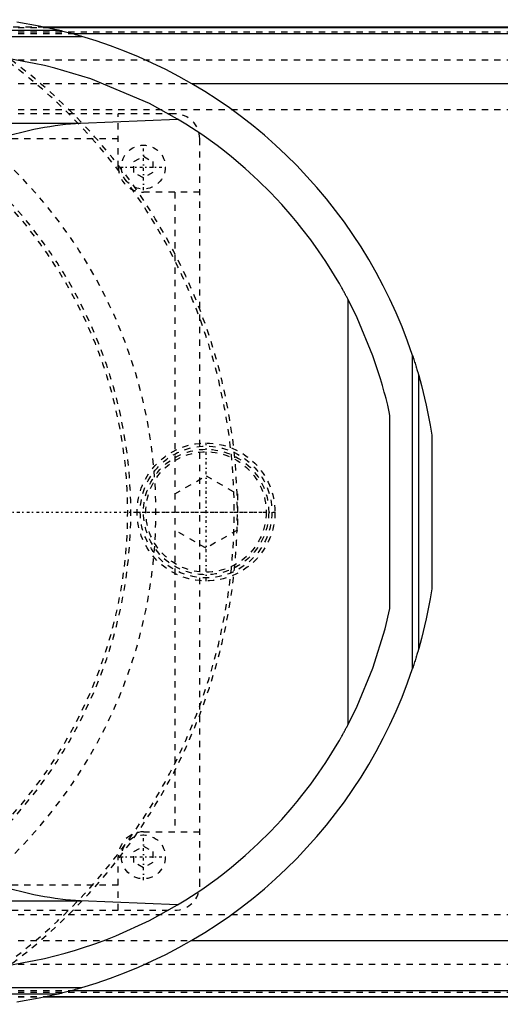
# Model space of a CAD drawing. Extents: x -906 to 186, y -120 to 120.
# Tile 11 of 12: x -395 to -318, y -78 to 78. Entities that reach past the tile are written whole.
import ezdxf

# ---------------------------------------------------------------- set-up
doc = ezdxf.new("R2010")
doc.units = 0
doc.linetypes.add('CENTER', pattern=[1.5, 0.45, -0.5, 0.05, -0.5])
doc.linetypes.add('DASHED', pattern=[2, 1, -1])
for name, color, linetype in [('AM_0', 7, 'CONTINUOUS'), ('AM_3', 7, 'DASHED'), ('AM_7', 7, 'CENTER')]:
    doc.layers.add(name, color=color, linetype=linetype)

msp = doc.modelspace()

# ---------------------------------------------------------------- linework, layer by layer
at = {"layer": 'AM_0', "color": 7, "linetype": 'CONTINUOUS'}
for p, q in [((-120, 77.32), (-390.79, 77.32)), ((-390.6, 77.28), (-120, 77.28)), ((-625.92, 75.83), (-384.85, 75.83)), ((-604.88, 76.83), (-388.61, 76.83)), ((-386.5, 76.29), (-120, 76.29)), ((-367.3, 68.3), (-120, 68.3)), ((-516.57, 61.98), (-385.05, 61.98)), ((-385.05, 61.98), (-369.53, 62.65)), ((-342.34, -33.89), (-342.34, 33.89)), ((-332.05, -24.97), (-332.05, 24.97)), ((-331.05, -21.74), (-331.05, 21.74)), ((-335.65, -15.41), (-335.65, 15.41)), ((-328.96, 12.26), (-328.96, -12.26)), ((-516.57, -61.98), (-385.05, -61.98)), ((-369.53, -62.65), (-385.05, -61.98)), ((-367.3, -68.3), (-120, -68.3)), ((-625.92, -75.83), (-384.85, -75.83)), ((-604.88, -76.83), (-388.61, -76.83)), ((-386.5, -76.29), (-120, -76.29)), ((-390.79, -77.32), (-120, -77.32)), ((-390.6, -77.28), (-120, -77.28))]:
    msp.add_line(p, q, dxfattribs=at)
for points in [[(-388.61, 76.83, 0), (-391.63, 77.49, 0), (-395.19, 78.11, 0)], [(-384.85, 75.83, 0), (-384.95, 75.86, 0), (-385.17, 75.92, 0), (-385.38, 75.99, 0), (-385.5, 76.02, 0), (-385.61, 76.05, 0), (-385.83, 76.11, 0), (-386.06, 76.17, 0), (-386.29, 76.24, 0), (-386.51, 76.3, 0), (-386.74, 76.36, 0), (-386.85, 76.39, 0), (-386.97, 76.42, 0), (-387.19, 76.48, 0), (-387.41, 76.53, 0), (-387.62, 76.59, 0), (-387.83, 76.64, 0), (-387.94, 76.67, 0), (-387.98, 76.68, 0), (-388.01, 76.68, 0), (-388.03, 76.69, 0), (-388.04, 76.69, 0), (-388.08, 76.7, 0), (-388.11, 76.71, 0), (-388.13, 76.71, 0), (-388.15, 76.72, 0), (-388.18, 76.73, 0), (-388.21, 76.73, 0), (-388.23, 76.74, 0), (-388.25, 76.74, 0), (-388.28, 76.75, 0), (-388.31, 76.76, 0), (-388.35, 76.77, 0), (-388.38, 76.77, 0), (-388.41, 76.78, 0), (-388.42, 76.79, 0), (-388.44, 76.79, 0), (-388.47, 76.8, 0), (-388.49, 76.8, 0), (-388.52, 76.81, 0), (-388.53, 76.81, 0), (-388.54, 76.81, 0), (-388.54, 76.81, 0), (-388.54, 76.81, 0), (-388.54, 76.81, 0), (-388.55, 76.81, 0), (-388.55, 76.82, 0), (-388.55, 76.82, 0), (-388.56, 76.82, 0), (-388.56, 76.82, 0), (-388.56, 76.82, 0), (-388.57, 76.82, 0), (-388.57, 76.82, 0), (-388.57, 76.82, 0), (-388.57, 76.82, 0), (-388.58, 76.82, 0), (-388.58, 76.82, 0), (-388.58, 76.82, 0), (-388.58, 76.82, 0), (-388.58, 76.82, 0), (-388.59, 76.82, 0), (-388.59, 76.82, 0), (-388.59, 76.83, 0), (-388.59, 76.83, 0), (-388.6, 76.83, 0), (-388.6, 76.83, 0), (-388.6, 76.83, 0), (-388.6, 76.83, 0), (-388.6, 76.83, 0), (-388.6, 76.83, 0), (-388.6, 76.83, 0), (-388.61, 76.83, 0), (-388.61, 76.83, 0), (-388.61, 76.83, 0), (-388.61, 76.83, 0), (-388.61, 76.83, 0), (-388.61, 76.83, 0)], [(-369.53, 62.65, 0), (-374, 65.12, 0), (-383.41, 69.08, 0), (-389.13, 70.78, 0), (-390.78, 71.18, 0), (-392.45, 71.53, 0), (-393.28, 71.7, 0), (-394.12, 71.85, 0), (-395.8, 72.14, 0), (-397.49, 72.38, 0), (-398.33, 72.48, 0)], [(-395.93, 60.17, 0), (-394.2, 60.62, 0), (-392.47, 61.02, 0), (-390.77, 61.35, 0), (-389.92, 61.49, 0), (-389.09, 61.62, 0), (-387.44, 61.82, 0), (-385.83, 61.95, 0), (-385.05, 61.98, 0)], [(-342.34, 33.89, 0), (-342.36, 33.92, 0), (-342.4, 34, 0), (-342.45, 34.09, 0), (-342.47, 34.14, 0), (-342.5, 34.19, 0), (-342.56, 34.29, 0), (-342.62, 34.4, 0), (-342.68, 34.52, 0), (-342.75, 34.65, 0), (-342.82, 34.79, 0), (-342.86, 34.86, 0), (-342.9, 34.93, 0), (-342.98, 35.08, 0), (-343.07, 35.23, 0), (-343.16, 35.4, 0), (-343.25, 35.57, 0), (-343.35, 35.74, 0), (-343.4, 35.83, 0), (-343.45, 35.93, 0), (-343.56, 36.12, 0), (-343.67, 36.31, 0), (-343.73, 36.41, 0), (-344.09, 37.04, 0), (-344.93, 38.42, 0), (-345.91, 39.96, 0), (-347.03, 41.63, 0), (-348.3, 43.39, 0), (-349.7, 45.23, 0), (-350.45, 46.16, 0), (-351.24, 47.11, 0), (-352.91, 49.03, 0), (-354.72, 50.95, 0), (-356.67, 52.87, 0), (-358.74, 54.77, 0), (-360.93, 56.63, 0), (-362.07, 57.54, 0), (-363.25, 58.43, 0), (-365.68, 60.18, 0), (-368.22, 61.85, 0), (-369.53, 62.65, 0)], [(-335.65, 15.41, 0), (-335.76, 15.95, 0), (-336.01, 17.01, 0), (-336.27, 18.08, 0), (-336.41, 18.61, 0), (-336.55, 19.13, 0), (-336.85, 20.19, 0), (-337.16, 21.24, 0), (-338.37, 24.88, 0), (-340.88, 30.94, 0), (-342.34, 33.89, 0)], [(-332.05, 24.97, 0), (-332.02, 24.88, 0), (-331.96, 24.69, 0), (-331.89, 24.5, 0), (-331.86, 24.4, 0), (-331.83, 24.3, 0), (-331.77, 24.11, 0), (-331.71, 23.91, 0), (-331.64, 23.71, 0), (-331.58, 23.51, 0), (-331.52, 23.32, 0), (-331.49, 23.22, 0), (-331.46, 23.12, 0), (-331.4, 22.93, 0), (-331.34, 22.74, 0), (-331.29, 22.56, 0), (-331.24, 22.38, 0), (-331.21, 22.28, 0), (-331.2, 22.26, 0), (-331.19, 22.23, 0), (-331.19, 22.21, 0), (-331.18, 22.2, 0), (-331.17, 22.17, 0), (-331.17, 22.14, 0), (-331.16, 22.12, 0), (-331.16, 22.11, 0), (-331.15, 22.08, 0), (-331.14, 22.05, 0), (-331.14, 22.04, 0), (-331.13, 22.02, 0), (-331.12, 22, 0), (-331.12, 21.97, 0), (-331.11, 21.94, 0), (-331.1, 21.92, 0), (-331.09, 21.89, 0), (-331.09, 21.88, 0), (-331.09, 21.87, 0), (-331.08, 21.85, 0), (-331.08, 21.83, 0), (-331.07, 21.81, 0), (-331.07, 21.8, 0), (-331.07, 21.79, 0), (-331.06, 21.79, 0), (-331.06, 21.79, 0), (-331.06, 21.79, 0), (-331.06, 21.78, 0), (-331.06, 21.78, 0), (-331.06, 21.78, 0), (-331.06, 21.78, 0), (-331.06, 21.77, 0), (-331.06, 21.77, 0), (-331.06, 21.77, 0), (-331.06, 21.77, 0), (-331.06, 21.77, 0), (-331.06, 21.77, 0), (-331.06, 21.76, 0), (-331.06, 21.76, 0), (-331.06, 21.76, 0), (-331.06, 21.76, 0), (-331.06, 21.76, 0), (-331.05, 21.76, 0), (-331.05, 21.75, 0), (-331.05, 21.75, 0), (-331.05, 21.75, 0), (-331.05, 21.75, 0), (-331.05, 21.75, 0), (-331.05, 21.75, 0), (-331.05, 21.75, 0), (-331.05, 21.75, 0), (-331.05, 21.74, 0), (-331.05, 21.74, 0), (-331.05, 21.74, 0), (-331.05, 21.74, 0), (-331.05, 21.74, 0), (-331.05, 21.74, 0), (-331.05, 21.74, 0), (-331.05, 21.74, 0)], [(-331.05, 21.74, 0), (-330.62, 20.18, 0), (-329.86, 17.03, 0), (-329.23, 13.86, 0), (-328.96, 12.26, 0)], [(-328.96, -12.26, 0), (-329.23, -13.86, 0), (-329.86, -17.03, 0), (-330.62, -20.18, 0), (-331.05, -21.74, 0)], [(-342.34, -33.89, 0), (-340.88, -30.94, 0), (-338.37, -24.88, 0), (-336.41, -18.61, 0), (-335.65, -15.41, 0)], [(-331.05, -21.74, 0), (-331.05, -21.74, 0), (-331.05, -21.74, 0), (-331.05, -21.74, 0), (-331.05, -21.74, 0), (-331.05, -21.74, 0), (-331.05, -21.74, 0), (-331.05, -21.74, 0), (-331.05, -21.75, 0), (-331.05, -21.75, 0), (-331.05, -21.75, 0), (-331.05, -21.75, 0), (-331.05, -21.75, 0), (-331.05, -21.75, 0), (-331.05, -21.75, 0), (-331.05, -21.75, 0), (-331.05, -21.76, 0), (-331.06, -21.76, 0), (-331.06, -21.76, 0), (-331.06, -21.76, 0), (-331.06, -21.76, 0), (-331.06, -21.76, 0), (-331.06, -21.77, 0), (-331.06, -21.77, 0), (-331.06, -21.77, 0), (-331.06, -21.77, 0), (-331.06, -21.77, 0), (-331.06, -21.77, 0), (-331.06, -21.78, 0), (-331.06, -21.78, 0), (-331.06, -21.78, 0), (-331.06, -21.78, 0), (-331.06, -21.79, 0), (-331.06, -21.79, 0), (-331.06, -21.79, 0), (-331.07, -21.79, 0), (-331.07, -21.8, 0), (-331.07, -21.81, 0), (-331.08, -21.83, 0), (-331.08, -21.85, 0), (-331.09, -21.87, 0), (-331.09, -21.88, 0), (-331.09, -21.89, 0), (-331.1, -21.92, 0), (-331.11, -21.94, 0), (-331.12, -21.97, 0), (-331.12, -22, 0), (-331.13, -22.02, 0), (-331.14, -22.04, 0), (-331.14, -22.05, 0), (-331.15, -22.08, 0), (-331.16, -22.11, 0), (-331.16, -22.12, 0), (-331.17, -22.14, 0), (-331.17, -22.17, 0), (-331.18, -22.2, 0), (-331.19, -22.21, 0), (-331.19, -22.23, 0), (-331.2, -22.26, 0), (-331.21, -22.28, 0), (-331.24, -22.38, 0), (-331.29, -22.56, 0), (-331.34, -22.74, 0), (-331.4, -22.93, 0), (-331.46, -23.12, 0), (-331.49, -23.22, 0), (-331.52, -23.32, 0), (-331.58, -23.51, 0), (-331.64, -23.71, 0), (-331.71, -23.91, 0), (-331.77, -24.11, 0), (-331.83, -24.3, 0), (-331.86, -24.4, 0), (-331.89, -24.5, 0), (-331.96, -24.69, 0), (-332.02, -24.88, 0), (-332.05, -24.97, 0)], [(-369.53, -62.65, 0), (-368.22, -61.85, 0), (-365.68, -60.18, 0), (-363.25, -58.43, 0), (-362.07, -57.54, 0), (-360.93, -56.63, 0), (-358.74, -54.77, 0), (-356.67, -52.87, 0), (-354.72, -50.95, 0), (-352.91, -49.03, 0), (-351.24, -47.11, 0), (-350.45, -46.16, 0), (-349.7, -45.23, 0), (-348.3, -43.39, 0), (-347.03, -41.63, 0), (-345.91, -39.96, 0), (-344.93, -38.42, 0), (-344.09, -37.04, 0), (-343.73, -36.41, 0), (-343.67, -36.31, 0), (-343.56, -36.12, 0), (-343.45, -35.93, 0), (-343.4, -35.83, 0), (-343.35, -35.74, 0), (-343.25, -35.57, 0), (-343.16, -35.4, 0), (-343.07, -35.23, 0), (-342.98, -35.08, 0), (-342.9, -34.93, 0), (-342.86, -34.86, 0), (-342.82, -34.79, 0), (-342.75, -34.65, 0), (-342.68, -34.52, 0), (-342.62, -34.4, 0), (-342.56, -34.29, 0), (-342.5, -34.19, 0), (-342.47, -34.14, 0), (-342.45, -34.09, 0), (-342.4, -34, 0), (-342.36, -33.92, 0), (-342.34, -33.89, 0)], [(-385.05, -61.98, 0), (-385.83, -61.95, 0), (-387.44, -61.82, 0), (-389.09, -61.62, 0), (-389.92, -61.49, 0), (-390.77, -61.35, 0), (-392.47, -61.02, 0), (-394.2, -60.62, 0), (-395.93, -60.17, 0)], [(-398.33, -72.48, 0), (-397.49, -72.38, 0), (-395.8, -72.14, 0), (-394.12, -71.85, 0), (-393.28, -71.7, 0), (-392.45, -71.53, 0), (-390.78, -71.18, 0), (-389.13, -70.78, 0), (-387.48, -70.34, 0), (-385.84, -69.87, 0), (-384.22, -69.35, 0), (-383.41, -69.08, 0), (-382.61, -68.8, 0), (-381.01, -68.22, 0), (-379.42, -67.59, 0), (-374, -65.12, 0), (-369.53, -62.65, 0)], [(-395.19, -78.11, 0), (-391.63, -77.49, 0), (-388.61, -76.83, 0)], [(-388.61, -76.83, 0), (-388.61, -76.83, 0), (-388.61, -76.83, 0), (-388.61, -76.83, 0), (-388.61, -76.83, 0), (-388.61, -76.83, 0), (-388.6, -76.83, 0), (-388.6, -76.83, 0), (-388.6, -76.83, 0), (-388.6, -76.83, 0), (-388.6, -76.83, 0), (-388.6, -76.83, 0), (-388.6, -76.83, 0), (-388.59, -76.83, 0), (-388.59, -76.83, 0), (-388.59, -76.82, 0), (-388.59, -76.82, 0), (-388.58, -76.82, 0), (-388.58, -76.82, 0), (-388.58, -76.82, 0), (-388.58, -76.82, 0), (-388.58, -76.82, 0), (-388.57, -76.82, 0), (-388.57, -76.82, 0), (-388.57, -76.82, 0), (-388.57, -76.82, 0), (-388.56, -76.82, 0), (-388.56, -76.82, 0), (-388.56, -76.82, 0), (-388.55, -76.82, 0), (-388.55, -76.82, 0), (-388.55, -76.81, 0), (-388.54, -76.81, 0), (-388.54, -76.81, 0), (-388.54, -76.81, 0), (-388.54, -76.81, 0), (-388.53, -76.81, 0), (-388.52, -76.81, 0), (-388.49, -76.8, 0), (-388.47, -76.8, 0), (-388.44, -76.79, 0), (-388.42, -76.79, 0), (-388.41, -76.78, 0), (-388.38, -76.77, 0), (-388.35, -76.77, 0), (-388.31, -76.76, 0), (-388.28, -76.75, 0), (-388.25, -76.74, 0), (-388.23, -76.74, 0), (-388.21, -76.73, 0), (-388.18, -76.73, 0), (-388.15, -76.72, 0), (-388.13, -76.71, 0), (-388.11, -76.71, 0), (-388.08, -76.7, 0), (-388.04, -76.69, 0), (-388.03, -76.69, 0), (-388.01, -76.68, 0), (-387.98, -76.68, 0), (-387.94, -76.67, 0), (-387.83, -76.64, 0), (-387.62, -76.59, 0), (-387.41, -76.53, 0), (-387.19, -76.48, 0), (-386.97, -76.42, 0), (-386.85, -76.39, 0), (-386.74, -76.36, 0), (-386.51, -76.3, 0), (-386.29, -76.24, 0), (-386.06, -76.17, 0), (-385.83, -76.11, 0), (-385.61, -76.05, 0), (-385.5, -76.02, 0), (-385.38, -75.99, 0), (-385.17, -75.92, 0), (-384.95, -75.86, 0), (-384.85, -75.83, 0)]]:
    msp.add_polyline3d(points, dxfattribs=at)
for start, end in [(18.4257, 73.7139), (286.2861, 341.5743)]:
    msp.add_arc((-407, 0), 79, start, end, dxfattribs=at)
at = {"layer": 'AM_3', "color": 6, "linetype": 'DASHED'}
for p, q in [((-390.79, 77.32), (-509, 77.32)), ((-509, 77.28), (-390.6, 77.28)), ((-509, 76.54), (75, 76.54)), ((-509, 76.29), (-386.5, 76.29)), ((-509, 72.1), (75, 72.1)), ((-509, 68.3), (-367.3, 68.3)), ((-509, 64.2), (75, 64.2)), ((-370, 63.5), (-500, 63.5)), ((-379, 55), (-379, 63.5)), ((-379, 59.5), (-491, 59.5)), ((-366, -59.5), (-366, 59.5)), ((-376.5, 55.87), (-375, 56.73)), ((-375, 56.73), (-373.5, 55.87)), ((-376.5, 54.13), (-376.5, 55.87)), ((-373.5, 55.87), (-373.5, 54.13)), ((-375, 53.27), (-376.5, 54.13)), ((-373.5, 54.13), (-375, 53.27)), ((-366, 51), (-375, 51)), ((-370, 51), (-370, -51)), ((-370, 2.89), (-365, 5.77)), ((-365, 5.77), (-360, 2.89)), ((-360, 2.89), (-360, -2.89)), ((-365, -5.77), (-370, -2.89)), ((-360, -2.89), (-365, -5.77)), ((-375, -51), (-366, -51)), ((-376.5, -54.13), (-375, -53.27)), ((-375, -53.27), (-373.5, -54.13)), ((-376.5, -55.87), (-376.5, -54.13)), ((-373.5, -54.13), (-373.5, -55.87)), ((-379, -63.5), (-379, -55)), ((-375, -56.73), (-376.5, -55.87)), ((-373.5, -55.87), (-375, -56.73)), ((-379, -59.5), (-491, -59.5)), ((-509, -64.2), (75, -64.2)), ((-500, -63.5), (-370, -63.5)), ((-509, -68.3), (-367.3, -68.3)), ((-509, -72.1), (75, -72.1)), ((-509, -76.29), (-386.5, -76.29)), ((-509, -76.54), (75, -76.54)), ((-509, -77.28), (-390.6, -77.28)), ((-509, -77.32), (-390.79, -77.32))]:
    msp.add_line(p, q, dxfattribs=at)
for centre, radius in [((-375, 55), 3.5), ((-365, 0), 11), ((-365, 0), 10.5), ((-365, 0), 10), ((-365, 0), 9.6), ((-375, -55), 3.5)]:
    msp.add_circle(centre, radius, dxfattribs=at)
for centre, radius, start, end in [((-450, 0), 90, 299.2821, 60.7179), ((-450, 0), 77, 198.9459, 161.0541), ((-450, 0), 89.5, 298.7061, 61.2939), ((-370, 59.5), 4, 0, 90), ((-375, 55), 4, 180, 270), ((-450, 0), 72.5, 313.6028, 46.3972), ((-450, 0), 73, 314.0133, 45.9867), ((-375, -55), 4, 90, 180), ((-370, -59.5), 4, 270, 0)]:
    msp.add_arc(centre, radius, start, end, dxfattribs=at)
at = {"layer": 'AM_7', "color": 4, "linetype": 'CENTER'}
for p, q in [((-375, 51.32), (-375, 58.67)), ((-378.68, 55), (-371.32, 55)), ((-365, -11.03), (-365, 11.02)), ((-543.97, 0), (-356.03, 0)), ((-376.02, 0), (-353.97, 0)), ((-375, -58.68), (-375, -51.33)), ((-378.68, -55), (-371.32, -55))]:
    msp.add_line(p, q, dxfattribs=at)

doc.saveas('drawing.dxf')
